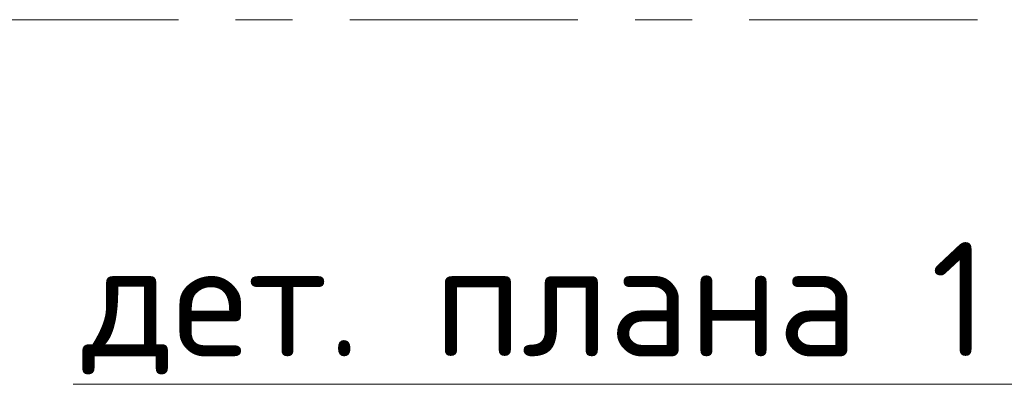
# Model space of a CAD drawing. Header units: metres. Extents: x -38 to 93, y -15 to 21.
# Tile 26 of 256: x 10.092 to 11.817, y 8.342 to 9. Entities that reach past the tile are written whole.
import ezdxf

# ---------------------------------------------------------------- set-up
doc = ezdxf.new("R2010")
doc.units = ezdxf.units.M
doc.linetypes.add('______11', pattern=[0.5, 0.4, -0.05, 0, -0.05])
doc.linetypes.add('______5', pattern=[1.1, 0.8, -0.1, 0.1, -0.1])
doc.layers.add('XR$1$Осевая линия (1)', color=7, linetype='______5', lineweight=13)
doc.layers.add('XR$4$Текст_ общее_1', color=7, linetype='Continuous', lineweight=13)
doc.styles.add('ISOCPEUR', font='txt')

msp = doc.modelspace()

# ---------------------------------------------------------------- linework, layer by layer
at = {"layer": 'XR$1$Осевая линия (1)', "color": 253, "linetype": '______11', "lineweight": 13, "true_color": 0xa0a0a0, "transparency": 33554687}
msp.add_line((-2.63, 9), (62.6, 9), dxfattribs=at)
at = {"layer": 'XR$4$Текст_ общее_1', "color": 7, "linetype": 'Continuous', "lineweight": 13, "transparency": 33554687}
msp.add_lwpolyline([(12.2325, 8.7252), (11.8753, 8.3615), (10.1853, 8.3615)], dxfattribs=at)

# ---------------------------------------------------------------- texts
at = {"layer": 'XR$4$Текст_ общее_1', "color": 7, "linetype": 'Continuous', "lineweight": 13, "transparency": 33554687, "insert": (10.9948, 8.4946), "char_height": 0.2, "width": 1.695238, "attachment_point": 5, "style": 'ISOCPEUR'}
msp.add_mtext('\\A1;{\\fISOCPEUR|i0|b0;\\H0.200000;\\W1.000000;\\C7;дет. плана 1}\\P', dxfattribs=at)

doc.saveas('drawing.dxf')
